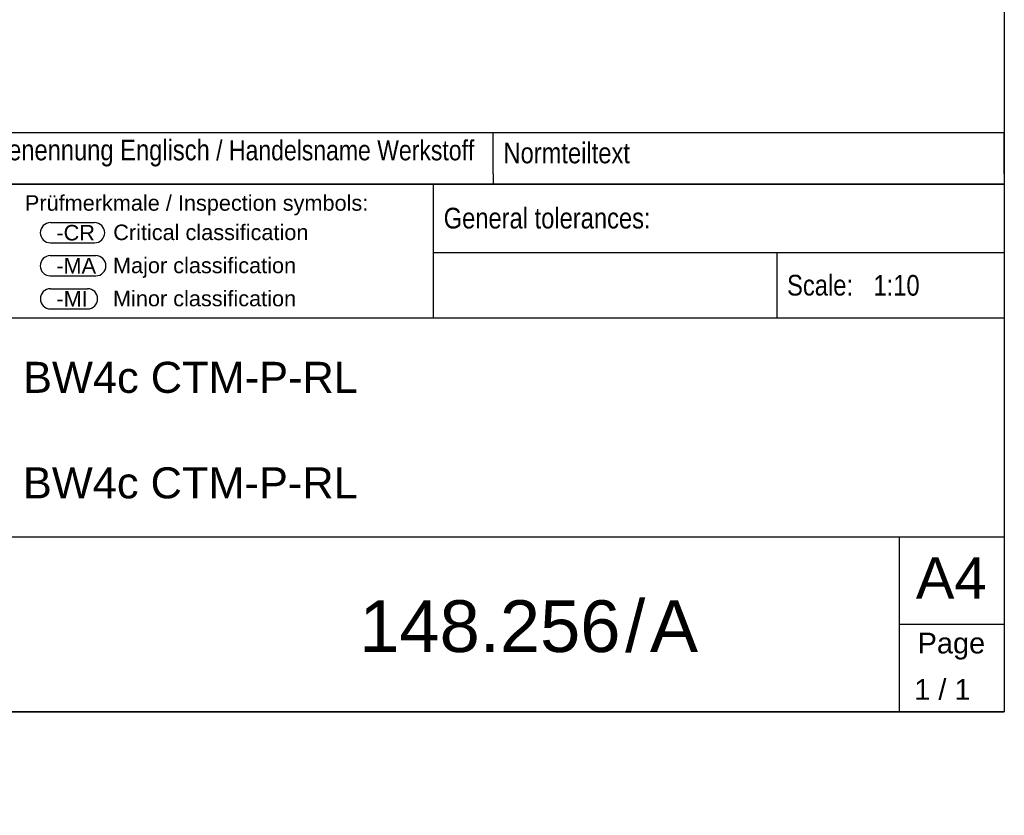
# Model space of a CAD drawing. Header units: millimetres. Extents: x 0 to 200, y 0 to 287.
# Tile 17 of 68: x 105 to 200, y 0 to 77. Entities that reach past the tile are written whole.
import ezdxf
from ezdxf import colors
from ezdxf.entities.mleader import LeaderData, LeaderLine
from ezdxf.enums import TextEntityAlignment as Align
from ezdxf.math import Vec2, Vec3

# ---------------------------------------------------------------- set-up
doc = ezdxf.new("R2010")
doc.units = ezdxf.units.MM
for name, color, linetype in [('Cartouche', 7, 'Continuous'), ('Défaut', 7, 'Continuous'), ('Format', 7, 'Continuous'), ('Marges', 7, 'Continuous'), ('Standard', 7, 'Continuous')]:
    doc.layers.add(name, color=color, linetype=linetype)
doc.styles.add('SEACAD_Arial', font='arial.ttf')

# ---------------------------------------------------------------- blocks, each defined once
blk = doc.blocks.new('_Dot')
at = {"color": 0, "linetype": 'ByBlock', "lineweight": -2}
blk.add_line((-0.5, 0), (-1, 0), dxfattribs=at)
at = {"color": 0, "linetype": 'ByBlock', "const_width": 0.5}
blk.add_lwpolyline([(-0.25, 0, 1), (0.25, 0, 1)], format="xyb", close=True, dxfattribs=at)
blk = doc.blocks.new('SEANNOT_GROUP2')
at = {"layer": 'Standard', "color": 7, "linetype": 'Continuous', "style": 'SEACAD_Arial'}
blk.add_text('Critical classification', height=1.5, dxfattribs=at).set_placement((113.888, 57.082), align=Align.TOP_LEFT)
blk = doc.blocks.new('SEANNOT_GROUP3')
at = {"layer": 'Standard', "color": 7, "linetype": 'Continuous'}
for p, q in [((107.812, 57.271), (112.084, 57.271)), ((107.812, 55.321), (112.084, 55.321))]:
    blk.add_line(p, q, dxfattribs=at)
for centre, start, end in [((107.812, 56.296), 90, 270), ((112.084, 56.296), 270, 90)]:
    blk.add_arc(centre, 0.975, start, end, dxfattribs=at)
at = {"layer": 'Standard', "color": 7, "linetype": 'Continuous', "style": 'SEACAD_Arial'}
blk.add_text(' -CR', height=1.5, dxfattribs=at).set_placement((107.812, 57.046), align=Align.TOP_LEFT)
blk = doc.blocks.new('SEANNOT_GROUP4')
at = {"layer": 'Standard', "color": 7, "linetype": 'Continuous'}
for p, q in [((107.805, 54.078), (112.207, 54.078)), ((107.805, 52.128), (112.207, 52.128))]:
    blk.add_line(p, q, dxfattribs=at)
for centre, start, end in [((107.805, 53.103), 90, 270), ((112.207, 53.103), 270, 90)]:
    blk.add_arc(centre, 0.975, start, end, dxfattribs=at)
at = {"layer": 'Standard', "color": 7, "linetype": 'Continuous', "style": 'SEACAD_Arial'}
blk.add_text(' -MA', height=1.5, dxfattribs=at).set_placement((107.805, 53.853), align=Align.TOP_LEFT)
blk = doc.blocks.new('SEANNOT_GROUP5')
at = {"layer": 'Standard', "color": 7, "linetype": 'Continuous'}
for p, q in [((107.819, 50.885), (111.406, 50.885)), ((107.819, 48.935), (111.406, 48.935))]:
    blk.add_line(p, q, dxfattribs=at)
for centre, start, end in [((107.819, 49.91), 90, 270), ((111.406, 49.91), 270, 90)]:
    blk.add_arc(centre, 0.975, start, end, dxfattribs=at)
at = {"layer": 'Standard', "color": 7, "linetype": 'Continuous', "style": 'SEACAD_Arial'}
blk.add_text(' -MI', height=1.5, dxfattribs=at).set_placement((107.819, 50.66), align=Align.TOP_LEFT)
blk = doc.blocks.new('SEANNOT_GROUP6')
at = {"layer": 'Standard', "color": 7, "linetype": 'Continuous', "style": 'SEACAD_Arial'}
blk.add_text('Major classification', height=1.5, dxfattribs=at).set_placement((113.862, 53.885), align=Align.TOP_LEFT)
blk = doc.blocks.new('SEANNOT_GROUP7')
at = {"layer": 'Standard', "color": 7, "linetype": 'Continuous', "style": 'SEACAD_Arial'}
blk.add_text('Minor classification', height=1.5, dxfattribs=at).set_placement((113.862, 50.688), align=Align.TOP_LEFT)
blk = doc.blocks.new('SEANNOT_GROUP8')
at = {"layer": 'Standard', "color": 7, "linetype": 'Continuous', "style": 'SEACAD_Arial'}
blk.add_text('Prüfmerkmale / Inspection symbols:', height=1.5, dxfattribs=at).set_placement((105.348, 59.921), align=Align.TOP_LEFT)

msp = doc.modelspace()

# ---------------------------------------------------------------- linework, layer by layer
at = {"layer": 'Cartouche', "color": 7, "linetype": 'Continuous'}
for p, q in [((199.997, 60.988), (9.997, 60.988)), ((144.82, 60.989), (144.82, 48.066)), ((144.82, 54.399), (199.998, 54.399)), ((66.458, 48.066), (199.998, 48.066)), ((63.458, 26.916), (199.998, 26.916)), ((189.838, 26.916), (189.838, 9.996)), ((199.992, 14.226), (199.998, 14.226))]:
    msp.add_line(p, q, dxfattribs=at)
at = {"layer": 'Défaut', "color": 7, "linetype": 'Continuous'}
for p, q in [((9.996, 65.988), (199.996, 65.988)), ((150.598, 61.989), (150.598, 65.989)), ((199.998, 61.989), (199.998, 65.989)), ((150.598, 61.989), (150.598, 60.989)), ((199.998, 61.989), (199.998, 60.989)), ((9.996, 60.988), (199.996, 60.988)), ((9.996, 60.988), (199.996, 60.988)), ((199.998, 60.989), (199.998, 9.988)), ((178.01, 54.399), (178.01, 48.069)), ((9.998, 9.988), (199.998, 9.988))]:
    msp.add_line(p, q, dxfattribs=at)
at = {"layer": 'Marges', "color": 7, "linetype": 'Continuous'}
for p, q in [((200, 287), (200, 10)), ((200, 10), (10, 10))]:
    msp.add_line(p, q, dxfattribs=at)
at = {"layer": 'Standard', "color": 7, "linetype": 'Continuous'}
for p, q in [((9.996, 65.988), (199.998, 65.988)), ((150.598, 65.988), (150.598, 65.988)), ((199.998, 65.988), (199.998, 65.988)), ((189.838, 18.456), (199.998, 18.456))]:
    msp.add_line(p, q, dxfattribs=at)

# ---------------------------------------------------------------- block references
at = {"layer": 'Standard'}
for name in ['SEANNOT_GROUP8', 'SEANNOT_GROUP3', 'SEANNOT_GROUP2', 'SEANNOT_GROUP4', 'SEANNOT_GROUP6', 'SEANNOT_GROUP5', 'SEANNOT_GROUP7']:
    msp.add_blockref(name, (0, 0), dxfattribs=at)

# ---------------------------------------------------------------- texts
at = {"layer": 'Cartouche', "char_height": 2}
for s, insert, width, attachment_point in [('{\\fArial Narrow|b0||i0||c0|p34;\\C7;\\H2.;\\W1.;General tolerances:}', (145.82, 57.69), 29.58847, 4), ('{\\fArial Narrow|b0||i0||c0|p34;\\C7;\\H2.;\\W1.;Scale:}', (179.01, 51.209), 9.62683, 4), ('{\\fArial|b0||i0||c0|p34;\\C7;\\H2.;\\W1.;Page}', (194.887, 16.341), 9.66249, 5)]:
    msp.add_mtext(s, dxfattribs=dict(at, insert=insert, width=width, attachment_point=attachment_point))
at = {"layer": 'Défaut'}
for s, insert, char_height, width, attachment_point in [('{\\fArial Narrow|b0||i0||c0|p34;\\C7;\\H2.;\\W1.;Benennung Englisch}{\\fArial Narrow|b0||i0||c0|p34;\\C7;\\H1.940277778;\\W1.;\\T1.; / Handelsname Werkstoff}', (102.198, 63.989), 2, 47.4, 4), ('{\\fArial Narrow|b0||i0||c0|p34;\\C7;\\H2.;\\W1.;Normteiltext}', (151.598, 63.989), 2, 47.4, 4), ('{\\fArial|b0||i0||c0|p34;\\C7;\\H3.;\\W1.;BW4c CTM-P-RL}', (105.173, 43.819), 3, 93.79734, 1), ('{\\fArial|b0||i0||c0|p34;\\C7;\\H3.;\\W1.;BW4c CTM-P-RL}', (105.159, 33.624), 3, 93.81149, 1), ('{\\fArial|b0||i0||c0|p34;\\C7;\\H5.;\\W1.;/}', (164.334, 15.731), 5, 2.697, 8), ('{\\fArial|b0||i0||c0|p34;\\C7;\\H5.;\\W1.;148.256}', (162.904, 20.776), 5, 57.72453, 3), ('{\\fArial|b0||i0||c0|p34;\\C7;\\H5.;\\W1.;A}', (165.748, 20.783), 5, 21.09992, 1)]:
    msp.add_mtext(s, dxfattribs=dict(at, insert=insert, char_height=char_height, width=width, attachment_point=attachment_point))
at = {"layer": 'Format', "insert": (194.868, 22.934), "char_height": 4, "width": 9.79014, "attachment_point": 5}
msp.add_mtext('{\\fArial|b0||i0||c0|p34;\\C7;\\H4.;\\W1.;A4}', dxfattribs=at)

# ---------------------------------------------------------------- leaders
at = {"layer": 'Cartouche', "color": 7, "linetype": 'Continuous'}
ml = msp.add_multileader_mtext('Standard', dxfattribs=at)
ml.set_content('{\\pxsm0.9;\\fArial|b0||i0||c0|p34;\\W1.;1 / 1\\P}', color=256)
ml.set_leader_properties()
ml.set_arrow_properties(name='DOT')
ml.build(insert=Vec2(0, 0))
ml.multileader.update_dxf_attribs({"leader_type": 0, "dogleg_length": 0, "arrow_head_size": 2})
ctx = ml.context
ctx.base_point, ctx.char_height, ctx.arrow_head_size = Vec3(189.711, 12.16), 2, 2
ctx.text_align_type = 1
notes = []
notes.append((ctx, [(0, (0, 0, 0), (0, 0), (1, 0), 1, [])]))
ctx.mtext.insert, ctx.mtext.alignment = Vec3(194.019, 13.16), 2
at = {"layer": 'Standard', "color": 7, "linetype": 'Continuous'}
ml = msp.add_multileader_mtext('Standard', dxfattribs=at)
ml.set_content('{\\pxsm0.9;\\fArial Narrow|b0||i0||c0|p34;\\W1.;1:10\\P}', color=256)
ml.set_leader_properties()
ml.set_arrow_properties(name='DOT')
ml.build(insert=Vec2(0, 0))
ml.multileader.update_dxf_attribs({"leader_type": 0, "dogleg_length": 0, "arrow_head_size": 2})
ctx = ml.context
ctx.base_point, ctx.char_height, ctx.arrow_head_size = Vec3(185.357, 51.213), 2, 2
notes.append((ctx, [(0, (0, 0, 0), (0, 0), (1, 0), 1, [])]))
ctx.mtext.insert = Vec3(187.357, 52.213)
for ctx, leaders in notes:
    for number, flags, end, landing, length, lines in leaders:
        leader = LeaderData()
        leader.index, (leader.has_last_leader_line, leader.has_dogleg_vector, leader.attachment_direction) = number, flags
        leader.last_leader_point, leader.dogleg_vector, leader.dogleg_length = Vec3(end), Vec3(landing), length
        for number, points, colour, breaks in lines:
            line = LeaderLine()
            line.index, line.vertices, line.color, line.breaks = number, Vec3.list(points), colors.encode_raw_color(colour), breaks
            leader.lines.append(line)
        ctx.leaders.append(leader)

doc.saveas('drawing.dxf')
